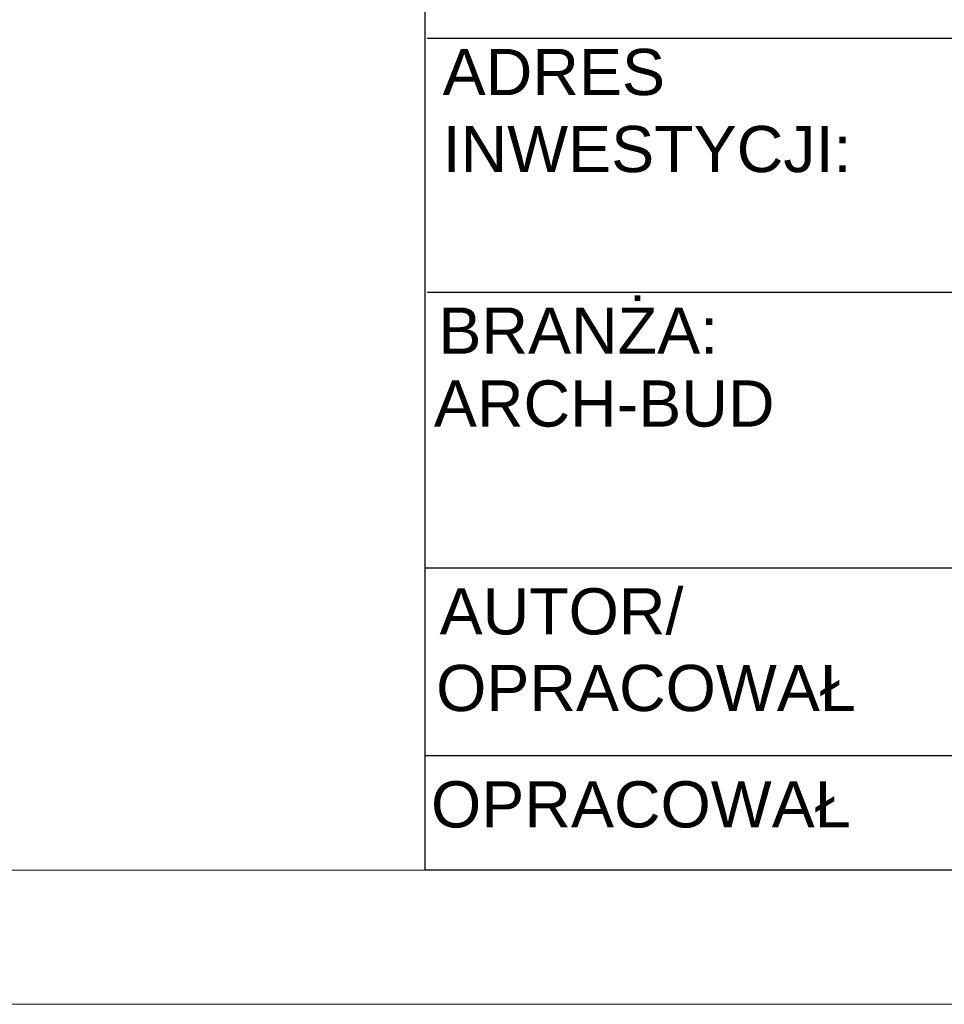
# Model space of a CAD drawing. Header units: millimetres. Extents: x -1413 to 4627, y 0 to 12711.
# Tile 170 of 247: x 3339 to 3684, y 4301 to 4668. Entities that reach past the tile are written whole.
import ezdxf

# ---------------------------------------------------------------- set-up
doc = ezdxf.new("R2010")
doc.units = ezdxf.units.MM
doc.layers.add('PDF_A-TABELKA', color=7, linetype='Continuous')
doc.layers.add('PDF_Text', color=7, linetype='Continuous')
doc.layers.add('SQ_Opisy', color=7, linetype='Continuous', lineweight=18)
doc.layers.add('SQ_TAB TEKST', color=8, linetype='Continuous', lineweight=0)
doc.styles.add('PDF Arial-BoldMT', font='arial.ttf')
doc.styles.add('PDF ArialMT', font='arial.ttf')
doc.styles.add('ROMANS', font='romans', dxfattribs={"width": 0.7, "height": 10})

# ---------------------------------------------------------------- blocks, each defined once
blk = doc.blocks.new('tabelka')
at = {"layer": 'PDF_A-TABELKA', "lineweight": 25}
for points in [[(26628.5, -28113.82), (26628.5, -27397.28), (25541.98, -27397.28), (25541.98, -28113.82)], [(25541.98, -27397.28), (25541.98, -28019.87)], [(26629.35, -27803.93), (25542.83, -27803.93)], [(26629.35, -27898.56), (25542.83, -27898.56)], [(26628.5, -28001.29), (25541.98, -28001.29)], [(26501.05, -28071.19), (25541.98, -28071.19)], [(26628.5, -28113.82), (25541.98, -28113.82)]]:
    blk.add_lwpolyline(points, dxfattribs=at)
at = {"layer": 'PDF_Text', "attachment_point": 4}
for s, insert, char_height, style in [('ADRES\\PINWESTYCJI:', (25548.61, -27830.87), 17.2174, 'PDF ArialMT'), ('BRANŻA:', (25547.04, -27912.78), 17.217, 'PDF ArialMT'), ('ARCH-BUD', (25545.34, -27940.06), 17.217, 'PDF Arial-BoldMT'), ('AUTOR/', (25547.47, -28017.51), 17.217, 'PDF ArialMT'), ('OPRACOWAŁ', (25546.19, -28046.07), 17.217, 'PDF ArialMT'), ('OPRACOWAŁ', (25544.29, -28089.44), 17.217, 'PDF ArialMT')]:
    blk.add_mtext(s, dxfattribs=dict(at, insert=insert, char_height=char_height, style=style))

msp = doc.modelspace()

# ---------------------------------------------------------------- linework, layer by layer
at = {"layer": 'SQ_Opisy', "color": 7, "lineweight": 9, "true_color": 0xf7f7f7}
msp.add_lwpolyline([(-1413.24, 4301.08), (4626.76, 4301.08), (4626.76, 12711.08), (-1413.24, 12711.08)], close=True, dxfattribs=at)
at = {"layer": 'SQ_Opisy', "lineweight": 9}
msp.add_lwpolyline([(-1213.24, 4351.08), (4576.76, 4351.08), (4576.76, 12661.08), (-1213.24, 12661.08)], close=True, dxfattribs=at)

# ---------------------------------------------------------------- block references
at = {"layer": 'SQ_TAB TEKST', "lineweight": 35}
msp.add_blockref('tabelka', (-22051.74, 32464.91), dxfattribs=at)

# ---------------------------------------------------------------- texts
at = {"layer": 'SQ_TAB TEKST', "color": 7, "insert": (3637.05, 4499.58), "char_height": 18, "width": 840.6207, "attachment_point": 1, "style": 'ROMANS'}
msp.add_mtext('{\\fArial|b1|i0|c238|p34;^IRZUT KONDYGNACJI  - II -PARTER - STAN PROJEKTOWANY- SCHEMAT }', dxfattribs=at)

doc.saveas('drawing.dxf')
